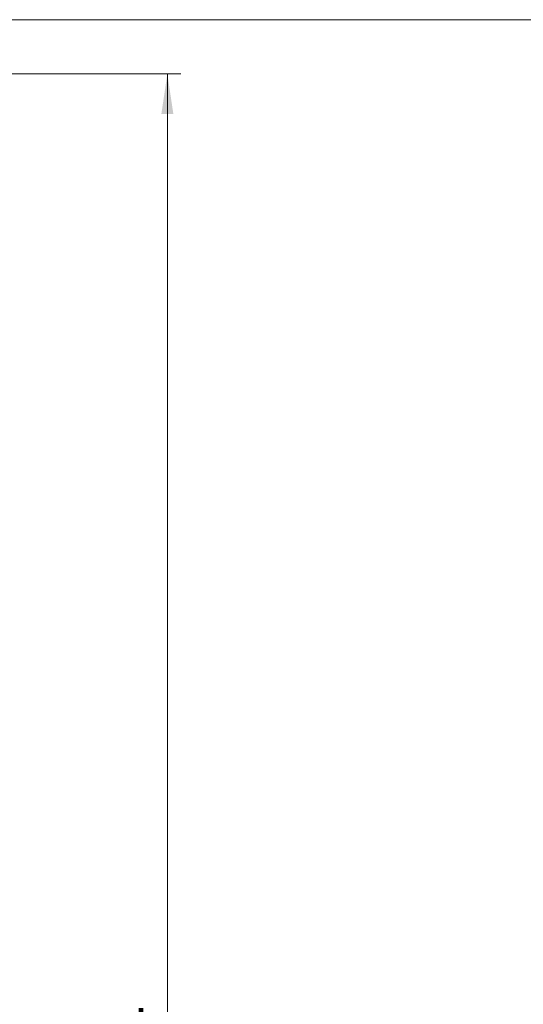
# Model space of a CAD drawing. Header units: millimetres. Extents: x 17 to 414, y 5 to 292.
# Tile 32 of 53: x 140 to 178, y 213 to 287. Entities that reach past the tile are written whole.
import ezdxf

# ---------------------------------------------------------------- set-up
doc = ezdxf.new("R2010")
doc.units = ezdxf.units.MM
doc.styles.add('SLDTEXTSTYLE0', font='TXT', dxfattribs={"width": 0.75})
doc.dimstyles.new('SLDDIMSTYLE0', dxfattribs={"dimtxt": 3.5, "dimasz": 3, "dimexe": 0, "dimexo": 0.0625, "dimgap": 0.875, "dimtad": 1, "dimdec": 1, "dimrnd": 1e-09, "dimzin": 12, "dimdsep": 46, "dimtxsty": 'SLDTEXTSTYLE0', "dimsah": 1, "dimcen": 0.09, "dimadec": 0, "dimazin": 3, "dimtfac": 1, "dimtdec": 1, "dimtofl": 0, "dimtmove": 0, "dimatfit": 3, "dimfxl": 1, "dimfrac": 2, "dimtolj": 1, "dimtzin": 12, "dimarcsym": 0})

# ---------------------------------------------------------------- blocks, each defined once
blk = doc.blocks.new('_D')
at = {"color": 7, "linetype": 'Continuous', "lineweight": 0}
for p, q in [((118.216, 282.928), (152.227, 282.928)), ((151.226, 138.917), (151.227, 282.928)), ((124.526, 138.917), (152.226, 138.917))]:
    blk.add_line(p, q, dxfattribs=at)
at = {"color": 7, "linetype": 'Continuous', "lineweight": 18}
for points in [[(151.227, 282.928), (150.777, 279.928), (151.677, 279.928)], [(151.226, 138.917), (151.676, 141.917), (150.776, 141.917)]]:
    blk.add_solid(points, dxfattribs=at)
at = {"color": 7, "linetype": 'Continuous', "lineweight": 18, "insert": (146.715, 207.043), "char_height": 3.5, "attachment_point": 1, "rotation": 89.99995, "style": 'SLDTEXTSTYLE0'}
blk.add_mtext('144', dxfattribs=at)

msp = doc.modelspace()

# ---------------------------------------------------------------- linework, layer by layer
at = {"color": 7, "linetype": 'Continuous', "lineweight": 18}
msp.add_line((20, 287), (410, 287), dxfattribs=at)

# ---------------------------------------------------------------- dimensions: what is measured, and where the dimension line sits
dim = msp.add_linear_dim(base=(151.227, 282.928), p1=(123.526, 138.917), p2=(117.216, 282.928), angle=89.99995, dimstyle='SLDDIMSTYLE0', dxfattribs=at)
dim.commit()
dim.dimension.update_dxf_attribs({"geometry": '_D', "text_midpoint": (151.226, 210.923), "dimtype": 160})

doc.saveas('drawing.dxf')
